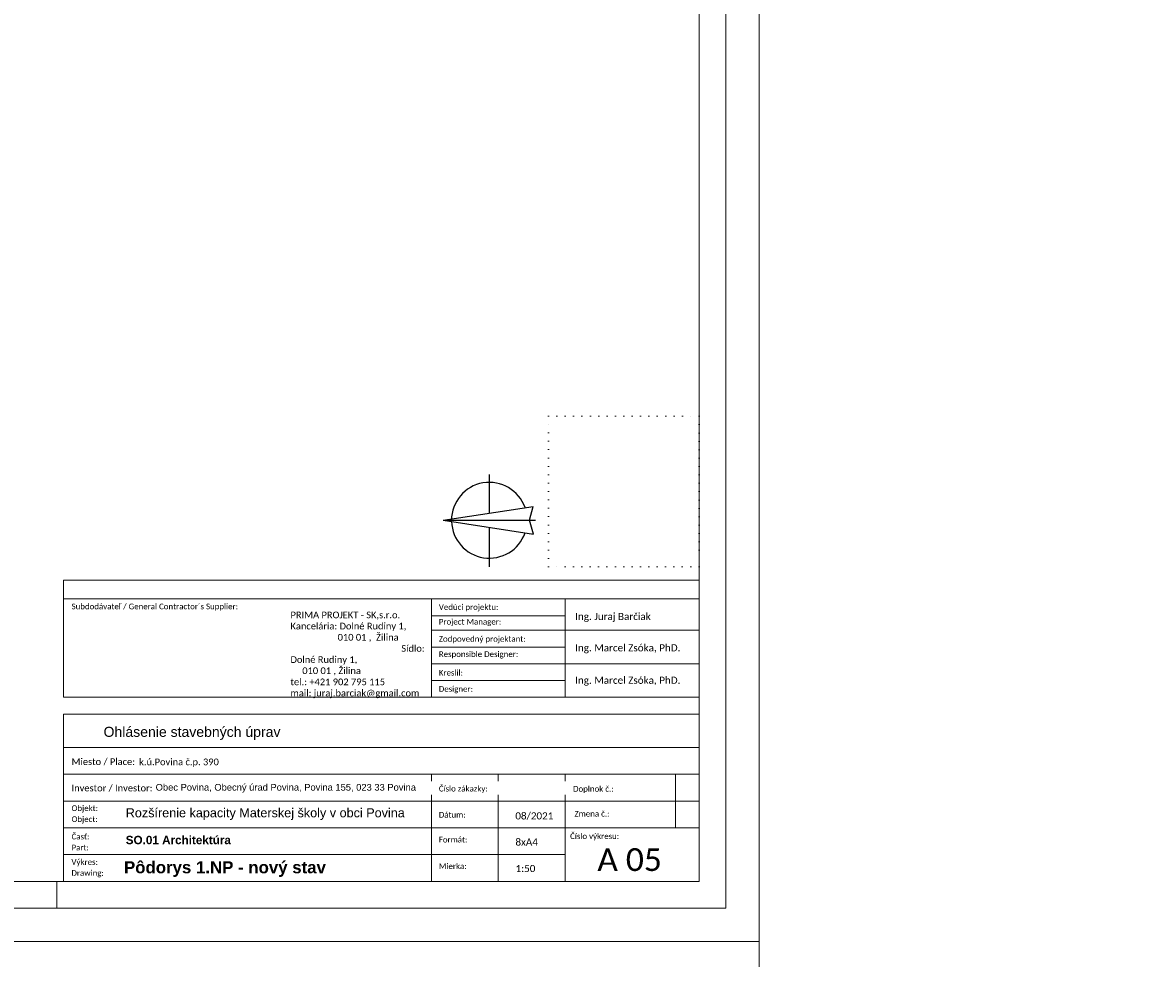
# Model space of a CAD drawing. Header units: millimetres. Extents: x -65956 to 5894746, y -14679 to 163521.
# Tile 42 of 89: x -34966 to -18065, y 14771 to 28749. Entities that reach past the tile are written whole.
import ezdxf

# ---------------------------------------------------------------- set-up
doc = ezdxf.new("R2010")
doc.units = ezdxf.units.MM
doc.linetypes.add('DOT', pattern=[0.25, 0, -0.25])
doc.layers.get('0').update_dxf_attribs({"lineweight": 5})
doc.layers.add('- pomocná oramovanie', color=245, linetype='Continuous', lineweight=0, plot=False)
doc.layers.add('popis 025', color=41, linetype='Continuous', lineweight=20)
doc.layers.add('T pohľady', color=7, linetype='Continuous', lineweight=25)
doc.styles.add('Arial_B', font='arialbd.ttf', dxfattribs={"height": 2.536891})
doc.styles.add('Calibri', font='calibri.ttf', dxfattribs={"height": 1.701113})
doc.styles.add('Calibri_1', font='calibri.ttf', dxfattribs={"height": 2.126391})
doc.styles.add('Calibri_2', font='calibri.ttf', dxfattribs={"height": 6.804452})
doc.styles.add('Calibri_3', font='calibri.ttf', dxfattribs={"height": 1.871224})
doc.styles.add('Calibri_4', font='calibri.ttf', dxfattribs={"height": 2.721781})
doc.styles.add('Calibri_7', font='calibri.ttf', dxfattribs={"height": 3.5})

# ---------------------------------------------------------------- blocks, each defined once
blk = doc.blocks.new('cxyvyxcvcx')
at = {"layer": '- pomocná oramovanie'}
for points in [[(-136218, -52983), (-178218, -52983), (-178218, -23283), (-136218, -23283)], [(-137118, -52083), (-177318, -52083), (-177318, -24183), (-137118, -24183)]]:
    blk.add_lwpolyline(points, close=True, dxfattribs=at)
blk.add_line((-146718, -52083), (-146718, -52483))
blk.add_lwpolyline([(-136718, -52483), (-177718, -52483), (-177718, -23783), (-136718, -23783)], close=True)
blk = doc.blocks.new('severka')
for p, q in [((0, 841), (-253, -804)), ((0, 841), (253, -800)), ((0, 841), (0, -841)), ((-847, 0), (-129, 0)), ((129, 0), (835, 0)), ((-253, -804), (0, -728)), ((0, -728), (253, -800))]:
    blk.add_line(p, q)
for start, end in [(91.9392, 250.5597), (289.4403, 90)]:
    blk.add_arc((0, 0), 690, start, end)
blk.add_solid([(0, 841), (0, -728), (253, -800), (0, 841)])

msp = doc.modelspace()

# ---------------------------------------------------------------- linework, layer by layer
for p, q in [((-34356.01, 18671.35), (-34356.01, 20421.35)), ((-34356.01, 15921.35), (-34356.01, 18421.35))]:
    msp.add_line(p, q)
at = {"linetype": 'DOT', "ltscale": 500}
msp.add_lwpolyline([(-27106.01, 22869.07), (-24856.01, 22869.07), (-24856.01, 20619.07), (-27106.01, 20619.07)], close=True, dxfattribs=at)
at = {"layer": 'popis 025', "color": 7}
for p, q in [((-24856.01, 20421.35), (-34356.01, 20421.35)), ((-24856.01, 18671.35), (-24856.01, 20421.35)), ((-24856.01, 20140.1), (-34356.01, 20140.1)), ((-28856.01, 18671.35), (-28856.01, 20140.1)), ((-26856.01, 18671.35), (-26856.01, 20140.1)), ((-28856.01, 19890.1), (-26856.01, 19890.1)), ((-28856.01, 19671.35), (-24856.01, 19671.35)), ((-28856.01, 19421.35), (-26856.01, 19421.35)), ((-28856.01, 19171.35), (-24856.01, 19171.35)), ((-28856.01, 18921.35), (-26856.01, 18921.35)), ((-24856.01, 18671.35), (-34356.01, 18671.35)), ((-24856.01, 18421.35), (-34356.01, 18421.35)), ((-24856.01, 18421.35), (-24856.01, 15921.35)), ((-24856.01, 17921.35), (-34356.01, 17921.35)), ((-24856.01, 17521.35), (-34356.01, 17521.35)), ((-28856.01, 15921.35), (-28856.01, 17521.35)), ((-27856.01, 15921.35), (-27856.01, 17521.35)), ((-26856.01, 17521.35), (-26856.01, 15921.35)), ((-25205.93, 17521.35), (-25205.93, 16721.35)), ((-28856.01, 17121.35), (-34356.01, 17121.35)), ((-28856.01, 17121.35), (-24856.01, 17121.35)), ((-28856.01, 16721.35), (-34356.01, 16721.35)), ((-28856.01, 16721.35), (-24856.01, 16721.35)), ((-26856.01, 16321.35), (-34356.01, 16321.35)), ((-24856.01, 15921.35), (-34356.01, 15921.35))]:
    msp.add_line(p, q, dxfattribs=at)

# ---------------------------------------------------------------- block references
msp.add_blockref('cxyvyxcvcx', (112262.3, 38304.75))
at = {"layer": 'T pohľady', "xscale": 0.8203124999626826, "yscale": 0.8203124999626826, "zscale": 0.8203124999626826, "rotation": 89.99999999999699}
msp.add_blockref('severka', (-27989.67, 21315.31), dxfattribs=at)

# ---------------------------------------------------------------- texts
at = {"layer": 'popis 025', "color": 7, "insert": (-30962.32, 19951.45), "char_height": 100, "width": 2252.7419, "attachment_point": 1, "style": 'Calibri_7'}
msp.add_mtext('PRIMA PROJEKT - SK,s.r.o. Kancelária: Dolné Rudiny 1,                                   010 01 ,  Žilina                                                                  Sídlo: Dolné Rudiny 1,                                         010 01 , Žilina                                                                                                                                                                                                                                                          \\Ptel.: +421 902 795 115                                                                                                                                                                                                                                                                                                     \\Pmail: juraj.barciak@gmail.com ', dxfattribs=at)
at = {"layer": 'popis 025', "color": 7}
for s, insert, char_height, width, attachment_point, line_spacing_factor, style in [('Ing. Juraj Barčiak', (-26707.65, 19932.04), 106.3196, 1968, 1, 1.156427, 'Calibri_1'), ('Ing. Marcel Zsóka, PhD.', (-26707.65, 19463.29), 106.3196, 1968, 1, 1.156427, 'Calibri_1'), ('Ing. Marcel Zsóka, PhD.', (-26707.65, 18978.91), 106.3196, 1659.2649, 1, 1.156427, 'Calibri_1'), ('k.ú.Povina č.p. 390', (-33224.04, 17756.09), 100, 8164.1292, 1, 1.156427, 'Calibri_3'), ('{\\fArial|b0|i0|c238|p34;\\C0;Rozšírenie kapacity Materskej školy v\\~obci Povina\\~}', (-33424.8, 17013.66), 135, 4476.6793, 1, 1.156427, 'Calibri_4'), ('08/2021', (-27601.76, 16952.82), 106.32, 690, 1, 1.156427, 'Calibri_1'), ('{\\fArial|b1|i0|c238|p34;\\C0;SO.01 Architektúra\\~}', (-33424.8, 16601.78), 125, 3015.1025, 1, 1.156427, 'Calibri_4'), ('8xA4', (-27600.46, 16562.05), 106.32, 679.5, 1, 1.156427, 'Calibri_1'), ('A 05', (-25894.02, 16416.64), 340.223, 1856.2054, 2, 1.156427, 'Calibri_2'), ('Pôdorys 1.NP - nový stav', (-33450.94, 16222.07), 180, 3413.3739, 1, 0.938532, 'Arial_B'), ('1:50', (-27598.69, 16167.21), 106.32, 679.5, 1, 1.156427, 'Calibri_1')]:
    msp.add_mtext(s, dxfattribs=dict(at, insert=insert, char_height=char_height, width=width, attachment_point=attachment_point, line_spacing_factor=line_spacing_factor, style=style))
at = {"layer": 'popis 025', "color": 7, "attachment_point": 1, "line_spacing_factor": 1.156427, "style": 'Calibri', "bg_fill": 3, "box_fill_scale": 1.25, "bg_fill_color": 0, "bg_fill_transparency": 0}
for s, insert, char_height, width in [('Miesto / Place:', (-34234.69, 17759.29), 100, 968.2324), ('Doplnok č.:', (-26739.17, 17346.1), 85.0556, 735.6), ('Dátum:', (-28745.06, 16958.87), 85.056, 484.8), ('Zmena č.:', (-26716.57, 16974.49), 85.056, 633.6), ('Formát:', (-28745.06, 16587.51), 85.056, 518.4), ('Mierka:', (-28745.06, 16190.84), 85.056, 505.2)]:
    msp.add_mtext(s, dxfattribs=dict(at, insert=insert, char_height=char_height, width=width))
at = {"layer": 'popis 025', "color": 7, "insert": (-34234.69, 17365.36), "char_height": 100, "width": 8164.1292, "attachment_point": 1, "line_spacing_factor": 1.156427, "style": 'Calibri_3', "bg_fill": 2}
msp.add_mtext('Investor / Investor:', dxfattribs=at)

# ---------------------------------------------------------------- next in the draw order: texts
at = {"layer": 'popis 025', "color": 7, "attachment_point": 1, "line_spacing_factor": 1.156427, "style": 'Calibri', "bg_fill": 3, "box_fill_scale": 1.25, "bg_fill_color": 0, "bg_fill_transparency": 0}
for s, insert, char_height, width in [('Subdodávateľ / General Contractor´s Supplier:', (-34234.69, 20070.74), 85.0556, 2934), ('Vedúci projektu:\\P', (-28745.06, 20061.37), 85.0556, 1080), ('Project Manager:', (-28745.06, 19842.06), 85.0556, 1132.8), ('Zodpovedný projektant:\\P', (-28745.06, 19585.75), 85.0556, 1574.4), ('Responsible Designer:', (-28745.06, 19357.98), 85.0556, 1438.8), ('Kreslil:', (-28745.06, 19080.56), 85.056, 438), ('Designer:', (-28745.06, 18838.17), 85.056, 618), ('Číslo zákazky:', (-28745.06, 17349.14), 85.0556, 741.7038), ('Objekt:\\PObject:', (-34234.69, 17057), 85.056, 480), ('Časť:\\PPart:', (-34234.69, 16633.24), 85.056, 322.8), ('Číslo výkresu:', (-26782.97, 16638.95), 85.0556, 889.2), ('Výkres:\\PDrawing:', (-34236.26, 16253.53), 85.056, 586.8)]:
    msp.add_mtext(s, dxfattribs=dict(at, insert=insert, char_height=char_height, width=width))
at = {"layer": 'popis 025', "color": 7, "attachment_point": 1, "line_spacing_factor": 1.156427}
for s, insert, char_height, width, style in [('\\pi600;{\\fArial|b0|i0|c238|p34;Ohlásenie stavebných úprav}', (-34356.01, 18230.09), 150, 9500, 'Calibri_4'), ('{\\fArial|b0|i0|c238|p34;\\H0.90909x;\\C0;Obec Povina, Obecný úrad Povina, Povina 155, 023 33 Povina\\H1.09999x;\\C1;                                     }', (-32977.71, 17376.9), 110, 8164.1292, 'Calibri_3')]:
    msp.add_mtext(s, dxfattribs=dict(at, insert=insert, char_height=char_height, width=width, style=style))

# ---------------------------------------------------------------- next in the draw order: block references
msp.add_blockref('cxyvyxcvcx', (112262.3, 68004.75))

doc.saveas('drawing.dxf')
